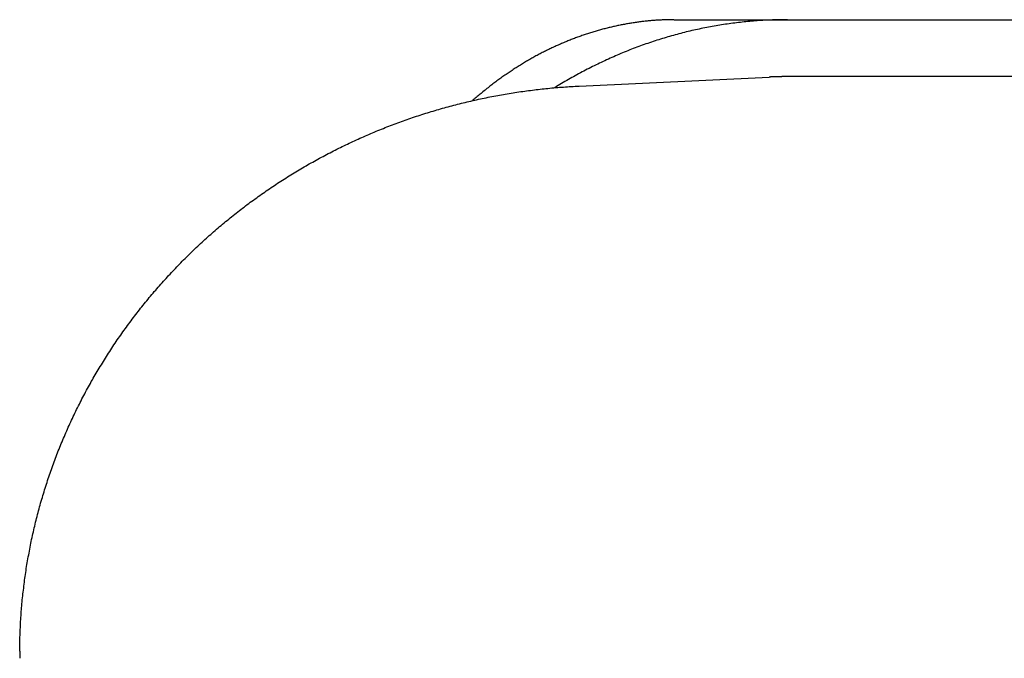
# Model space of a CAD drawing. Extents: x 637 to 3230, y 885 to 2745.
# Tile 66 of 151: x 2046.87 to 2055.52, y 2168.99 to 2174.6. Entities that reach past the tile are written whole.
import ezdxf

# ---------------------------------------------------------------- set-up
doc = ezdxf.new("R2010")
doc.units = 0
doc.layers.add('KF_GRAVIS_15_LEFT', color=7, linetype='CONTINUOUS')

# ---------------------------------------------------------------- blocks, each defined once
blk = doc.blocks.new('*U13')
at = {"layer": 'KF_GRAVIS_15_LEFT'}
for p, q in [((-163.9496, -78.5), (-141.8139, -78.5)), ((-164.7833, -79.0829), (-163.1145, -79.0038)), ((-139.944, -79), (-162.9554, -79))]:
    blk.add_line(p, q, dxfattribs=at)
for points in [[(-163.95, -78.5, 0), (-163.959, -78.5, 0), (-163.968, -78.5001, 0), (-163.978, -78.5002, 0), (-163.987, -78.5003, 0), (-163.996, -78.5005, 0), (-164.006, -78.5007, 0), (-164.015, -78.5009, 0), (-164.025, -78.5012, 0), (-164.034, -78.5016, 0), (-164.043, -78.5019, 0), (-164.053, -78.5023, 0), (-164.062, -78.5028, 0), (-164.072, -78.5033, 0), (-164.081, -78.5038, 0), (-164.091, -78.5043, 0), (-164.1, -78.5049, 0), (-164.109, -78.5056, 0), (-164.119, -78.5062, 0), (-164.128, -78.5069, 0), (-164.138, -78.5077, 0), (-164.147, -78.5085, 0), (-164.157, -78.5093, 0), (-164.166, -78.5102, 0), (-164.176, -78.5111, 0), (-164.185, -78.512, 0), (-164.195, -78.513, 0), (-164.204, -78.514, 0), (-164.214, -78.5151, 0), (-164.223, -78.5162, 0), (-164.233, -78.5173, 0), (-164.242, -78.5185, 0), (-164.252, -78.5197, 0), (-164.261, -78.521, 0), (-164.271, -78.5223, 0), (-164.28, -78.5236, 0), (-164.29, -78.525, 0), (-164.299, -78.5264, 0), (-164.309, -78.5278, 0), (-164.319, -78.5293, 0), (-164.328, -78.5309, 0), (-164.338, -78.5324, 0), (-164.347, -78.534, 0), (-164.357, -78.5357, 0), (-164.366, -78.5374, 0), (-164.376, -78.5391, 0), (-164.385, -78.5408, 0), (-164.395, -78.5426, 0), (-164.404, -78.5445, 0), (-164.414, -78.5463, 0), (-164.424, -78.5483, 0), (-164.433, -78.5502, 0), (-164.443, -78.5522, 0), (-164.452, -78.5542, 0), (-164.462, -78.5563, 0), (-164.471, -78.5584, 0), (-164.481, -78.5606, 0), (-164.491, -78.5628, 0), (-164.5, -78.565, 0), (-164.51, -78.5673, 0), (-164.519, -78.5696, 0), (-164.529, -78.5719, 0), (-164.538, -78.5743, 0), (-164.548, -78.5767, 0), (-164.557, -78.5792, 0), (-164.567, -78.5817, 0), (-164.577, -78.5842, 0), (-164.586, -78.5868, 0), (-164.596, -78.5894, 0), (-164.605, -78.5921, 0), (-164.615, -78.5948, 0), (-164.624, -78.5975, 0), (-164.634, -78.6003, 0), (-164.643, -78.6031, 0), (-164.653, -78.606, 0), (-164.662, -78.6089, 0), (-164.672, -78.6118, 0), (-164.682, -78.6148, 0), (-164.691, -78.6178, 0), (-164.701, -78.6208, 0), (-164.71, -78.6239, 0), (-164.72, -78.6271, 0), (-164.729, -78.6302, 0), (-164.739, -78.6334, 0), (-164.748, -78.6367, 0), (-164.758, -78.64, 0), (-164.767, -78.6433, 0), (-164.777, -78.6467, 0), (-164.786, -78.6501, 0), (-164.796, -78.6535, 0), (-164.805, -78.657, 0), (-164.815, -78.6605, 0), (-164.824, -78.6641, 0), (-164.834, -78.6677, 0), (-164.843, -78.6713, 0), (-164.853, -78.675, 0), (-164.862, -78.6787, 0), (-164.872, -78.6825, 0), (-164.881, -78.6863, 0), (-164.89, -78.6902, 0), (-164.9, -78.694, 0), (-164.909, -78.698, 0), (-164.919, -78.7019, 0), (-164.928, -78.7059, 0), (-164.938, -78.71, 0), (-164.947, -78.714, 0), (-164.956, -78.7182, 0), (-164.966, -78.7223, 0), (-164.975, -78.7265, 0), (-164.985, -78.7307, 0), (-164.994, -78.735, 0), (-165.003, -78.7393, 0), (-165.013, -78.7437, 0), (-165.022, -78.7481, 0), (-165.031, -78.7525, 0), (-165.041, -78.757, 0), (-165.05, -78.7615, 0), (-165.059, -78.7661, 0), (-165.069, -78.7707, 0), (-165.078, -78.7753, 0), (-165.087, -78.78, 0), (-165.097, -78.7847, 0), (-165.106, -78.7894, 0), (-165.115, -78.7942, 0), (-165.125, -78.7991, 0), (-165.134, -78.8039, 0), (-165.143, -78.8089, 0), (-165.152, -78.8138, 0), (-165.162, -78.8188, 0), (-165.171, -78.8238, 0), (-165.18, -78.8289, 0), (-165.189, -78.834, 0), (-165.198, -78.8392, 0), (-165.208, -78.8444, 0), (-165.217, -78.8496, 0), (-165.226, -78.8549, 0), (-165.235, -78.8602, 0), (-165.244, -78.8656, 0), (-165.253, -78.8709, 0), (-165.263, -78.8764, 0), (-165.272, -78.8819, 0), (-165.281, -78.8874, 0), (-165.29, -78.8929, 0), (-165.299, -78.8985, 0), (-165.308, -78.9041, 0), (-165.317, -78.9098, 0), (-165.326, -78.9155, 0), (-165.335, -78.9213, 0), (-165.344, -78.9271, 0), (-165.353, -78.9329, 0), (-165.362, -78.9388, 0), (-165.371, -78.9447, 0), (-165.38, -78.9507, 0), (-165.389, -78.9567, 0), (-165.398, -78.9627, 0), (-165.407, -78.9688, 0), (-165.416, -78.9749, 0), (-165.425, -78.981, 0), (-165.434, -78.9872, 0), (-165.443, -78.9934, 0), (-165.452, -78.9997, 0), (-165.461, -79.006, 0), (-165.469, -79.0123, 0), (-165.478, -79.0187, 0), (-165.487, -79.0251, 0), (-165.496, -79.0316, 0), (-165.505, -79.0381, 0), (-165.514, -79.0446, 0), (-165.522, -79.0512, 0), (-165.531, -79.0578, 0), (-165.54, -79.0644, 0), (-165.549, -79.0711, 0), (-165.557, -79.0778, 0), (-165.566, -79.0845, 0), (-165.575, -79.0913, 0), (-165.583, -79.0982, 0), (-165.592, -79.105, 0), (-165.601, -79.1119, 0), (-165.609, -79.1188, 0), (-165.618, -79.1258, 0), (-165.627, -79.1328, 0), (-165.635, -79.1398, 0), (-165.644, -79.1469, 0), (-165.652, -79.154, 0), (-165.661, -79.1612, 0), (-165.669, -79.1683, 0), (-165.678, -79.1755, 0), (-165.687, -79.1828, 0), (-165.695, -79.1901, 0), (-165.704, -79.1974, 0), (-165.712, -79.2047, 0), (-165.72, -79.2121, 0)], [(-162.954, -78.5, 0), (-162.971, -78.5, 0), (-162.987, -78.5001, 0), (-163.004, -78.5003, 0), (-163.02, -78.5006, 0), (-163.037, -78.5009, 0), (-163.053, -78.5013, 0), (-163.07, -78.5018, 0), (-163.086, -78.5024, 0), (-163.103, -78.503, 0), (-163.12, -78.5037, 0), (-163.136, -78.5045, 0), (-163.153, -78.5053, 0), (-163.169, -78.5063, 0), (-163.186, -78.5073, 0), (-163.202, -78.5084, 0), (-163.219, -78.5095, 0), (-163.235, -78.5107, 0), (-163.252, -78.512, 0), (-163.268, -78.5134, 0), (-163.285, -78.5148, 0), (-163.301, -78.5164, 0), (-163.318, -78.518, 0), (-163.334, -78.5196, 0), (-163.351, -78.5214, 0), (-163.367, -78.5232, 0), (-163.384, -78.5251, 0), (-163.4, -78.527, 0), (-163.417, -78.5291, 0), (-163.433, -78.5312, 0), (-163.45, -78.5334, 0), (-163.466, -78.5356, 0), (-163.483, -78.538, 0), (-163.499, -78.5404, 0), (-163.515, -78.5429, 0), (-163.532, -78.5454, 0), (-163.548, -78.5481, 0), (-163.565, -78.5508, 0), (-163.581, -78.5535, 0), (-163.597, -78.5564, 0), (-163.614, -78.5593, 0), (-163.63, -78.5623, 0), (-163.647, -78.5654, 0), (-163.663, -78.5685, 0), (-163.679, -78.5717, 0), (-163.696, -78.575, 0), (-163.712, -78.5784, 0), (-163.728, -78.5818, 0), (-163.745, -78.5853, 0), (-163.761, -78.5889, 0), (-163.777, -78.5926, 0), (-163.793, -78.5963, 0), (-163.81, -78.6001, 0), (-163.826, -78.604, 0), (-163.842, -78.6079, 0), (-163.858, -78.6119, 0), (-163.875, -78.616, 0), (-163.891, -78.6202, 0), (-163.907, -78.6244, 0), (-163.923, -78.6288, 0), (-163.939, -78.6331, 0), (-163.955, -78.6376, 0), (-163.972, -78.6421, 0), (-163.988, -78.6467, 0), (-164.004, -78.6514, 0), (-164.02, -78.6561, 0), (-164.036, -78.661, 0), (-164.052, -78.6659, 0), (-164.068, -78.6708, 0), (-164.084, -78.6758, 0), (-164.1, -78.681, 0), (-164.116, -78.6861, 0), (-164.132, -78.6914, 0), (-164.148, -78.6967, 0), (-164.164, -78.7021, 0), (-164.18, -78.7076, 0), (-164.196, -78.7131, 0), (-164.212, -78.7187, 0), (-164.228, -78.7244, 0), (-164.244, -78.7301, 0), (-164.259, -78.7359, 0), (-164.275, -78.7418, 0), (-164.291, -78.7478, 0), (-164.307, -78.7538, 0), (-164.323, -78.7599, 0), (-164.338, -78.7661, 0), (-164.354, -78.7724, 0), (-164.37, -78.7787, 0), (-164.386, -78.7851, 0), (-164.401, -78.7915, 0), (-164.417, -78.798, 0), (-164.433, -78.8046, 0), (-164.448, -78.8113, 0), (-164.464, -78.8181, 0), (-164.479, -78.8249, 0), (-164.495, -78.8317, 0), (-164.511, -78.8387, 0), (-164.526, -78.8457, 0), (-164.542, -78.8528, 0), (-164.557, -78.8599, 0), (-164.573, -78.8672, 0), (-164.588, -78.8745, 0), (-164.603, -78.8818, 0), (-164.619, -78.8893, 0), (-164.634, -78.8968, 0), (-164.65, -78.9043, 0), (-164.665, -78.912, 0), (-164.68, -78.9197, 0), (-164.695, -78.9275, 0), (-164.711, -78.9353, 0), (-164.726, -78.9432, 0), (-164.741, -78.9512, 0), (-164.756, -78.9593, 0), (-164.771, -78.9674, 0), (-164.787, -78.9756, 0), (-164.802, -78.9838, 0), (-164.817, -78.9921, 0), (-164.832, -79.0005, 0), (-164.847, -79.009, 0), (-164.862, -79.0175, 0), (-164.877, -79.0261, 0), (-164.892, -79.0348, 0), (-164.907, -79.0435, 0), (-164.922, -79.0523, 0), (-164.937, -79.0611, 0), (-164.951, -79.0701, 0), (-164.966, -79.0791, 0), (-164.981, -79.0881, 0), (-164.996, -79.0973, 0)], [(-162.955, -79, 0), (-162.957, -79, 0), (-162.958, -79, 0), (-162.959, -79, 0), (-162.96, -79, 0), (-162.962, -79, 0), (-162.963, -79, 0), (-162.964, -79, 0), (-162.965, -79, 0), (-162.967, -79, 0), (-162.968, -79, 0), (-162.969, -79, 0), (-162.97, -79, 0), (-162.972, -79, 0), (-162.973, -79, 0), (-162.974, -79.0001, 0), (-162.975, -79.0001, 0), (-162.977, -79.0001, 0), (-162.978, -79.0001, 0), (-162.979, -79.0001, 0), (-162.98, -79.0001, 0), (-162.982, -79.0001, 0), (-162.983, -79.0001, 0), (-162.984, -79.0001, 0), (-162.985, -79.0001, 0), (-162.986, -79.0001, 0), (-162.988, -79.0002, 0), (-162.989, -79.0002, 0), (-162.99, -79.0002, 0), (-162.991, -79.0002, 0), (-162.993, -79.0002, 0), (-162.994, -79.0002, 0), (-162.995, -79.0002, 0), (-162.996, -79.0003, 0), (-162.998, -79.0003, 0), (-162.999, -79.0003, 0), (-163, -79.0003, 0), (-163.001, -79.0003, 0), (-163.003, -79.0003, 0), (-163.004, -79.0004, 0), (-163.005, -79.0004, 0), (-163.006, -79.0004, 0), (-163.008, -79.0004, 0), (-163.009, -79.0004, 0), (-163.01, -79.0004, 0), (-163.011, -79.0005, 0), (-163.013, -79.0005, 0), (-163.014, -79.0005, 0), (-163.015, -79.0005, 0), (-163.016, -79.0006, 0), (-163.018, -79.0006, 0), (-163.019, -79.0006, 0), (-163.02, -79.0006, 0), (-163.021, -79.0006, 0), (-163.023, -79.0007, 0), (-163.024, -79.0007, 0), (-163.025, -79.0007, 0), (-163.026, -79.0007, 0), (-163.027, -79.0008, 0), (-163.029, -79.0008, 0), (-163.03, -79.0008, 0), (-163.031, -79.0009, 0), (-163.032, -79.0009, 0), (-163.034, -79.0009, 0), (-163.035, -79.0009, 0), (-163.036, -79.001, 0), (-163.037, -79.001, 0), (-163.039, -79.001, 0), (-163.04, -79.0011, 0), (-163.041, -79.0011, 0), (-163.042, -79.0011, 0), (-163.044, -79.0012, 0), (-163.045, -79.0012, 0), (-163.046, -79.0012, 0), (-163.047, -79.0013, 0), (-163.049, -79.0013, 0), (-163.05, -79.0013, 0), (-163.051, -79.0014, 0), (-163.052, -79.0014, 0), (-163.054, -79.0014, 0), (-163.055, -79.0015, 0), (-163.056, -79.0015, 0), (-163.057, -79.0015, 0), (-163.059, -79.0016, 0), (-163.06, -79.0016, 0), (-163.061, -79.0017, 0), (-163.062, -79.0017, 0), (-163.064, -79.0017, 0), (-163.065, -79.0018, 0), (-163.066, -79.0018, 0), (-163.067, -79.0019, 0), (-163.068, -79.0019, 0), (-163.07, -79.0019, 0), (-163.071, -79.002, 0), (-163.072, -79.002, 0), (-163.073, -79.0021, 0), (-163.075, -79.0021, 0), (-163.076, -79.0022, 0), (-163.077, -79.0022, 0), (-163.078, -79.0023, 0), (-163.08, -79.0023, 0), (-163.081, -79.0023, 0), (-163.082, -79.0024, 0), (-163.083, -79.0024, 0), (-163.085, -79.0025, 0), (-163.086, -79.0025, 0), (-163.087, -79.0026, 0), (-163.088, -79.0026, 0), (-163.09, -79.0027, 0), (-163.091, -79.0027, 0), (-163.092, -79.0028, 0), (-163.093, -79.0028, 0), (-163.095, -79.0029, 0), (-163.096, -79.0029, 0), (-163.097, -79.003, 0), (-163.098, -79.003, 0), (-163.1, -79.0031, 0), (-163.101, -79.0032, 0), (-163.102, -79.0032, 0), (-163.103, -79.0033, 0), (-163.105, -79.0033, 0), (-163.106, -79.0034, 0), (-163.107, -79.0034, 0), (-163.108, -79.0035, 0), (-163.109, -79.0035, 0), (-163.111, -79.0036, 0), (-163.112, -79.0037, 0), (-163.113, -79.0037, 0), (-163.114, -79.0038, 0)], [(-169.695, -84.0441, 0), (-169.695, -84.0268, 0), (-169.695, -84.0095, 0), (-169.694, -83.9922, 0), (-169.694, -83.9749, 0), (-169.694, -83.9575, 0), (-169.693, -83.9402, 0), (-169.693, -83.9229, 0), (-169.692, -83.9056, 0), (-169.692, -83.8883, 0), (-169.691, -83.871, 0), (-169.69, -83.8537, 0), (-169.689, -83.8364, 0), (-169.689, -83.8191, 0), (-169.688, -83.8018, 0), (-169.687, -83.7845, 0), (-169.686, -83.7672, 0), (-169.685, -83.7499, 0), (-169.683, -83.7327, 0), (-169.682, -83.7154, 0), (-169.681, -83.6981, 0), (-169.679, -83.6808, 0), (-169.678, -83.6636, 0), (-169.677, -83.6463, 0), (-169.675, -83.6291, 0), (-169.673, -83.6118, 0), (-169.672, -83.5946, 0), (-169.67, -83.5774, 0), (-169.668, -83.5601, 0), (-169.666, -83.5429, 0), (-169.664, -83.5257, 0), (-169.662, -83.5085, 0), (-169.66, -83.4913, 0), (-169.658, -83.4741, 0), (-169.656, -83.4569, 0), (-169.654, -83.4398, 0), (-169.652, -83.4226, 0), (-169.649, -83.4054, 0), (-169.647, -83.3883, 0), (-169.644, -83.3712, 0), (-169.642, -83.354, 0), (-169.639, -83.3369, 0), (-169.637, -83.3198, 0), (-169.634, -83.3027, 0), (-169.631, -83.2856, 0), (-169.628, -83.2685, 0), (-169.626, -83.2514, 0), (-169.623, -83.2344, 0), (-169.62, -83.2173, 0), (-169.616, -83.2003, 0), (-169.613, -83.1833, 0), (-169.61, -83.1662, 0), (-169.607, -83.1492, 0), (-169.604, -83.1322, 0), (-169.6, -83.1153, 0), (-169.597, -83.0983, 0), (-169.593, -83.0813, 0), (-169.59, -83.0644, 0), (-169.586, -83.0475, 0), (-169.582, -83.0305, 0), (-169.579, -83.0136, 0), (-169.575, -82.9968, 0), (-169.571, -82.9799, 0), (-169.567, -82.963, 0), (-169.563, -82.9462, 0), (-169.559, -82.9293, 0), (-169.555, -82.9125, 0), (-169.551, -82.8957, 0), (-169.547, -82.8789, 0), (-169.542, -82.8621, 0), (-169.538, -82.8454, 0), (-169.534, -82.8287, 0), (-169.529, -82.8119, 0), (-169.525, -82.7952, 0), (-169.52, -82.7785, 0), (-169.515, -82.7618, 0), (-169.511, -82.7452, 0), (-169.506, -82.7285, 0), (-169.501, -82.7119, 0), (-169.496, -82.6953, 0), (-169.491, -82.6787, 0), (-169.486, -82.6622, 0), (-169.481, -82.6456, 0), (-169.476, -82.6291, 0), (-169.471, -82.6126, 0), (-169.466, -82.5961, 0), (-169.461, -82.5796, 0), (-169.455, -82.5631, 0), (-169.45, -82.5467, 0), (-169.444, -82.5303, 0), (-169.439, -82.5139, 0), (-169.433, -82.4975, 0), (-169.428, -82.4812, 0), (-169.422, -82.4648, 0), (-169.416, -82.4485, 0), (-169.41, -82.4322, 0), (-169.405, -82.4159, 0), (-169.399, -82.3997, 0), (-169.393, -82.3835, 0), (-169.387, -82.3673, 0), (-169.38, -82.3511, 0), (-169.374, -82.3349, 0), (-169.368, -82.3188, 0), (-169.362, -82.3027, 0), (-169.356, -82.2866, 0), (-169.349, -82.2705, 0), (-169.343, -82.2544, 0), (-169.336, -82.2384, 0), (-169.33, -82.2224, 0), (-169.323, -82.2064, 0), (-169.316, -82.1905, 0), (-169.31, -82.1746, 0), (-169.303, -82.1587, 0), (-169.296, -82.1428, 0), (-169.289, -82.1269, 0), (-169.282, -82.1111, 0), (-169.275, -82.0953, 0), (-169.268, -82.0795, 0), (-169.261, -82.0637, 0), (-169.254, -82.048, 0), (-169.247, -82.0323, 0), (-169.239, -82.0166, 0), (-169.232, -82.001, 0), (-169.225, -81.9853, 0), (-169.217, -81.9697, 0), (-169.21, -81.9542, 0), (-169.202, -81.9386, 0), (-169.195, -81.9231, 0), (-169.187, -81.9076, 0), (-169.179, -81.8922, 0), (-169.171, -81.8767, 0), (-169.164, -81.8613, 0), (-169.156, -81.8459, 0), (-169.148, -81.8306, 0), (-169.14, -81.8152, 0), (-169.132, -81.7999, 0), (-169.124, -81.7847, 0), (-169.116, -81.7694, 0), (-169.107, -81.7542, 0), (-169.099, -81.739, 0), (-169.091, -81.7239, 0), (-169.083, -81.7088, 0), (-169.074, -81.6937, 0), (-169.066, -81.6786, 0), (-169.057, -81.6636, 0), (-169.049, -81.6486, 0), (-169.04, -81.6336, 0), (-169.031, -81.6187, 0), (-169.023, -81.6037, 0), (-169.014, -81.5889, 0), (-169.005, -81.574, 0), (-168.996, -81.5592, 0), (-168.987, -81.5444, 0), (-168.978, -81.5297, 0), (-168.969, -81.5149, 0), (-168.96, -81.5002, 0), (-168.951, -81.4856, 0), (-168.942, -81.4709, 0), (-168.933, -81.4564, 0), (-168.923, -81.4418, 0), (-168.914, -81.4273, 0), (-168.905, -81.4128, 0), (-168.895, -81.3983, 0), (-168.886, -81.3839, 0), (-168.876, -81.3695, 0), (-168.867, -81.3551, 0), (-168.857, -81.3408, 0), (-168.847, -81.3265, 0), (-168.838, -81.3122, 0), (-168.828, -81.298, 0), (-168.818, -81.2838, 0), (-168.808, -81.2697, 0), (-168.798, -81.2555, 0), (-168.788, -81.2415, 0), (-168.778, -81.2274, 0), (-168.768, -81.2134, 0), (-168.758, -81.1994, 0), (-168.748, -81.1855, 0), (-168.738, -81.1716, 0), (-168.728, -81.1577, 0), (-168.717, -81.1439, 0), (-168.707, -81.1301, 0), (-168.696, -81.1163, 0), (-168.686, -81.1026, 0), (-168.676, -81.0889, 0), (-168.665, -81.0752, 0), (-168.654, -81.0616, 0), (-168.644, -81.0481, 0), (-168.633, -81.0345, 0), (-168.622, -81.021, 0), (-168.612, -81.0076, 0), (-168.601, -80.9941, 0), (-168.59, -80.9807, 0), (-168.579, -80.9674, 0), (-168.568, -80.9541, 0), (-168.557, -80.9408, 0), (-168.546, -80.9276, 0), (-168.535, -80.9144, 0), (-168.524, -80.9012, 0), (-168.513, -80.8881, 0), (-168.501, -80.875, 0), (-168.49, -80.862, 0), (-168.479, -80.849, 0), (-168.467, -80.836, 0), (-168.456, -80.8231, 0), (-168.445, -80.8102, 0), (-168.433, -80.7974, 0), (-168.422, -80.7846, 0), (-168.41, -80.7718, 0), (-168.398, -80.7591, 0), (-168.387, -80.7464, 0), (-168.375, -80.7338, 0), (-168.363, -80.7212, 0), (-168.351, -80.7086, 0), (-168.34, -80.6961, 0), (-168.328, -80.6836, 0), (-168.316, -80.6711, 0), (-168.304, -80.6587, 0), (-168.292, -80.6464, 0), (-168.28, -80.6341, 0), (-168.268, -80.6218, 0), (-168.256, -80.6096, 0), (-168.243, -80.5974, 0), (-168.231, -80.5852, 0), (-168.219, -80.5731, 0), (-168.207, -80.561, 0), (-168.194, -80.549, 0), (-168.182, -80.537, 0), (-168.17, -80.5251, 0), (-168.157, -80.5132, 0), (-168.145, -80.5013, 0), (-168.132, -80.4895, 0), (-168.12, -80.4777, 0), (-168.107, -80.466, 0), (-168.094, -80.4543, 0), (-168.082, -80.4427, 0), (-168.069, -80.4311, 0), (-168.056, -80.4195, 0), (-168.043, -80.408, 0), (-168.031, -80.3965, 0), (-168.018, -80.3851, 0), (-168.005, -80.3737, 0), (-167.992, -80.3624, 0), (-167.979, -80.3511, 0), (-167.966, -80.3399, 0), (-167.953, -80.3286, 0), (-167.94, -80.3175, 0), (-167.927, -80.3064, 0), (-167.913, -80.2953, 0), (-167.9, -80.2843, 0), (-167.887, -80.2733, 0), (-167.874, -80.2624, 0), (-167.86, -80.2515, 0), (-167.847, -80.2406, 0), (-167.834, -80.2298, 0), (-167.82, -80.2191, 0), (-167.807, -80.2083, 0), (-167.793, -80.1977, 0), (-167.78, -80.1871, 0), (-167.766, -80.1765, 0), (-167.752, -80.166, 0), (-167.739, -80.1555, 0), (-167.725, -80.1451, 0), (-167.711, -80.1347, 0), (-167.698, -80.1243, 0), (-167.684, -80.114, 0), (-167.67, -80.1038, 0), (-167.656, -80.0936, 0), (-167.642, -80.0834, 0), (-167.628, -80.0733, 0), (-167.614, -80.0633, 0), (-167.6, -80.0533, 0), (-167.586, -80.0433, 0), (-167.572, -80.0334, 0), (-167.558, -80.0235, 0), (-167.544, -80.0137, 0), (-167.53, -80.0039, 0), (-167.516, -79.9942, 0), (-167.502, -79.9845, 0), (-167.487, -79.9749, 0), (-167.473, -79.9653, 0), (-167.459, -79.9558, 0), (-167.445, -79.9463, 0), (-167.43, -79.9368, 0), (-167.416, -79.9274, 0), (-167.401, -79.9181, 0), (-167.387, -79.9088, 0), (-167.372, -79.8995, 0), (-167.358, -79.8903, 0), (-167.343, -79.8812, 0), (-167.329, -79.8721, 0), (-167.314, -79.863, 0), (-167.3, -79.854, 0), (-167.285, -79.8451, 0), (-167.27, -79.8362, 0), (-167.255, -79.8273, 0), (-167.241, -79.8185, 0), (-167.226, -79.8097, 0), (-167.211, -79.801, 0), (-167.196, -79.7924, 0), (-167.181, -79.7838, 0), (-167.167, -79.7752, 0), (-167.152, -79.7667, 0), (-167.137, -79.7582, 0), (-167.122, -79.7498, 0), (-167.107, -79.7414, 0), (-167.092, -79.7331, 0), (-167.077, -79.7249, 0), (-167.062, -79.7166, 0), (-167.046, -79.7085, 0), (-167.031, -79.7003, 0), (-167.016, -79.6923, 0), (-167.001, -79.6843, 0), (-166.986, -79.6763, 0), (-166.97, -79.6684, 0), (-166.955, -79.6605, 0), (-166.94, -79.6527, 0), (-166.925, -79.6449, 0), (-166.909, -79.6372, 0), (-166.894, -79.6295, 0), (-166.878, -79.6219, 0), (-166.863, -79.6144, 0), (-166.848, -79.6068, 0), (-166.832, -79.5994, 0), (-166.817, -79.592, 0), (-166.801, -79.5846, 0), (-166.786, -79.5773, 0), (-166.77, -79.57, 0), (-166.754, -79.5628, 0), (-166.739, -79.5557, 0), (-166.723, -79.5486, 0), (-166.708, -79.5415, 0), (-166.692, -79.5345, 0), (-166.676, -79.5275, 0), (-166.66, -79.5206, 0), (-166.645, -79.5138, 0), (-166.629, -79.507, 0), (-166.613, -79.5002, 0), (-166.597, -79.4936, 0), (-166.582, -79.4869, 0), (-166.566, -79.4803, 0), (-166.55, -79.4738, 0), (-166.534, -79.4673, 0), (-166.518, -79.4609, 0), (-166.502, -79.4545, 0), (-166.486, -79.4481, 0), (-166.47, -79.4419, 0), (-166.454, -79.4356, 0), (-166.438, -79.4295, 0), (-166.422, -79.4233, 0), (-166.406, -79.4173, 0), (-166.39, -79.4112, 0), (-166.374, -79.4053, 0), (-166.358, -79.3994, 0), (-166.342, -79.3935, 0), (-166.326, -79.3877, 0), (-166.309, -79.3819, 0), (-166.293, -79.3762, 0), (-166.277, -79.3706, 0), (-166.261, -79.365, 0), (-166.245, -79.3595, 0), (-166.228, -79.354, 0), (-166.212, -79.3485, 0), (-166.196, -79.3432, 0), (-166.179, -79.3378, 0), (-166.163, -79.3325, 0), (-166.147, -79.3273, 0), (-166.13, -79.3222, 0), (-166.114, -79.317, 0), (-166.098, -79.312, 0), (-166.081, -79.307, 0), (-166.065, -79.302, 0), (-166.048, -79.2971, 0), (-166.032, -79.2923, 0), (-166.015, -79.2875, 0), (-165.999, -79.2827, 0), (-165.982, -79.278, 0), (-165.966, -79.2734, 0), (-165.949, -79.2688, 0), (-165.933, -79.2643, 0), (-165.916, -79.2598, 0), (-165.9, -79.2554, 0), (-165.883, -79.251, 0), (-165.866, -79.2467, 0), (-165.85, -79.2424, 0), (-165.833, -79.2382, 0), (-165.817, -79.2341, 0), (-165.8, -79.23, 0), (-165.783, -79.2259, 0), (-165.767, -79.2219, 0), (-165.75, -79.218, 0), (-165.733, -79.2141, 0), (-165.716, -79.2102, 0), (-165.7, -79.2065, 0), (-165.683, -79.2027, 0), (-165.666, -79.1991, 0), (-165.65, -79.1955, 0), (-165.633, -79.1919, 0), (-165.616, -79.1884, 0), (-165.599, -79.1849, 0), (-165.582, -79.1815, 0), (-165.566, -79.1782, 0), (-165.549, -79.1749, 0), (-165.532, -79.1716, 0), (-165.515, -79.1685, 0), (-165.498, -79.1653, 0), (-165.481, -79.1622, 0), (-165.464, -79.1592, 0), (-165.448, -79.1563, 0), (-165.431, -79.1533, 0), (-165.414, -79.1505, 0), (-165.397, -79.1477, 0), (-165.38, -79.1449, 0), (-165.363, -79.1422, 0), (-165.346, -79.1396, 0), (-165.329, -79.137, 0), (-165.312, -79.1344, 0), (-165.295, -79.132, 0), (-165.278, -79.1295, 0), (-165.261, -79.1272, 0), (-165.244, -79.1248, 0), (-165.227, -79.1226, 0), (-165.21, -79.1204, 0), (-165.193, -79.1182, 0), (-165.176, -79.1161, 0), (-165.159, -79.1141, 0), (-165.142, -79.1121, 0), (-165.125, -79.1101, 0), (-165.108, -79.1083, 0), (-165.091, -79.1064, 0), (-165.074, -79.1047, 0), (-165.057, -79.1029, 0), (-165.04, -79.1013, 0), (-165.023, -79.0997, 0), (-165.006, -79.0981, 0), (-164.989, -79.0966, 0), (-164.971, -79.0952, 0), (-164.954, -79.0938, 0), (-164.937, -79.0925, 0), (-164.92, -79.0912, 0), (-164.903, -79.09, 0), (-164.886, -79.0888, 0), (-164.869, -79.0877, 0), (-164.852, -79.0866, 0), (-164.835, -79.0856, 0), (-164.818, -79.0847, 0), (-164.8, -79.0838, 0), (-164.783, -79.0829, 0)], [(-169.695, -84.0441, 0), (-169.695, -84.0446, 0), (-169.695, -84.0451, 0), (-169.695, -84.0456, 0), (-169.695, -84.0461, 0), (-169.695, -84.0466, 0), (-169.695, -84.0471, 0), (-169.695, -84.0476, 0), (-169.695, -84.0481, 0), (-169.695, -84.0486, 0), (-169.695, -84.0491, 0), (-169.695, -84.0496, 0), (-169.695, -84.0501, 0), (-169.695, -84.0506, 0), (-169.695, -84.0511, 0), (-169.695, -84.0516, 0), (-169.695, -84.0521, 0), (-169.695, -84.0526, 0), (-169.695, -84.0531, 0), (-169.695, -84.0536, 0), (-169.695, -84.0541, 0), (-169.695, -84.0546, 0), (-169.695, -84.0551, 0), (-169.695, -84.0556, 0), (-169.695, -84.0561, 0), (-169.695, -84.0566, 0), (-169.695, -84.0571, 0), (-169.695, -84.0576, 0), (-169.695, -84.0581, 0), (-169.695, -84.0586, 0), (-169.695, -84.0591, 0), (-169.695, -84.0596, 0), (-169.695, -84.0601, 0), (-169.695, -84.0606, 0), (-169.695, -84.0611, 0), (-169.695, -84.0616, 0), (-169.695, -84.0621, 0), (-169.695, -84.0626, 0), (-169.695, -84.0631, 0), (-169.695, -84.0636, 0), (-169.695, -84.0641, 0), (-169.695, -84.0646, 0), (-169.695, -84.0651, 0), (-169.695, -84.0656, 0), (-169.695, -84.0661, 0), (-169.695, -84.0666, 0), (-169.695, -84.0671, 0), (-169.695, -84.0676, 0), (-169.695, -84.0681, 0), (-169.695, -84.0686, 0), (-169.695, -84.0691, 0), (-169.695, -84.0696, 0), (-169.695, -84.0701, 0), (-169.695, -84.0706, 0), (-169.695, -84.0711, 0), (-169.695, -84.0716, 0), (-169.695, -84.0721, 0), (-169.695, -84.0726, 0), (-169.695, -84.0731, 0), (-169.695, -84.0736, 0), (-169.695, -84.0741, 0), (-169.695, -84.0746, 0), (-169.695, -84.0751, 0), (-169.695, -84.0756, 0), (-169.695, -84.0761, 0), (-169.695, -84.0766, 0), (-169.695, -84.0771, 0), (-169.695, -84.0776, 0), (-169.695, -84.0781, 0), (-169.695, -84.0786, 0), (-169.695, -84.0791, 0), (-169.695, -84.0796, 0), (-169.695, -84.0801, 0), (-169.695, -84.0806, 0), (-169.695, -84.081, 0), (-169.695, -84.0815, 0), (-169.695, -84.082, 0), (-169.695, -84.0825, 0), (-169.695, -84.083, 0), (-169.695, -84.0835, 0), (-169.695, -84.084, 0), (-169.695, -84.0845, 0), (-169.695, -84.085, 0), (-169.695, -84.0855, 0), (-169.695, -84.086, 0), (-169.695, -84.0865, 0), (-169.695, -84.087, 0), (-169.695, -84.0875, 0), (-169.695, -84.088, 0), (-169.695, -84.0885, 0), (-169.695, -84.089, 0), (-169.695, -84.0895, 0), (-169.695, -84.09, 0), (-169.695, -84.0905, 0), (-169.695, -84.091, 0), (-169.695, -84.0915, 0), (-169.695, -84.092, 0), (-169.695, -84.0925, 0), (-169.695, -84.093, 0), (-169.695, -84.0935, 0), (-169.695, -84.094, 0), (-169.695, -84.0945, 0), (-169.695, -84.095, 0), (-169.695, -84.0955, 0), (-169.695, -84.096, 0), (-169.695, -84.0965, 0), (-169.695, -84.097, 0), (-169.695, -84.0975, 0), (-169.695, -84.098, 0), (-169.695, -84.0985, 0), (-169.695, -84.099, 0), (-169.695, -84.0995, 0), (-169.695, -84.1, 0), (-169.695, -84.1005, 0), (-169.695, -84.101, 0), (-169.695, -84.1015, 0), (-169.695, -84.102, 0), (-169.695, -84.1025, 0), (-169.695, -84.103, 0), (-169.695, -84.1035, 0), (-169.695, -84.104, 0), (-169.695, -84.1045, 0), (-169.695, -84.105, 0), (-169.695, -84.1055, 0), (-169.695, -84.106, 0), (-169.695, -84.1065, 0), (-169.695, -84.107, 0), (-169.695, -84.1075, 0), (-169.695, -84.108, 0)]]:
    blk.add_polyline3d(points, dxfattribs=at)

msp = doc.modelspace()

# ---------------------------------------------------------------- block references
at = {"layer": 'KF_GRAVIS_15_LEFT'}
msp.add_blockref('*U13', (2216.5665, 2253.1013), dxfattribs=at)

doc.saveas('drawing.dxf')
